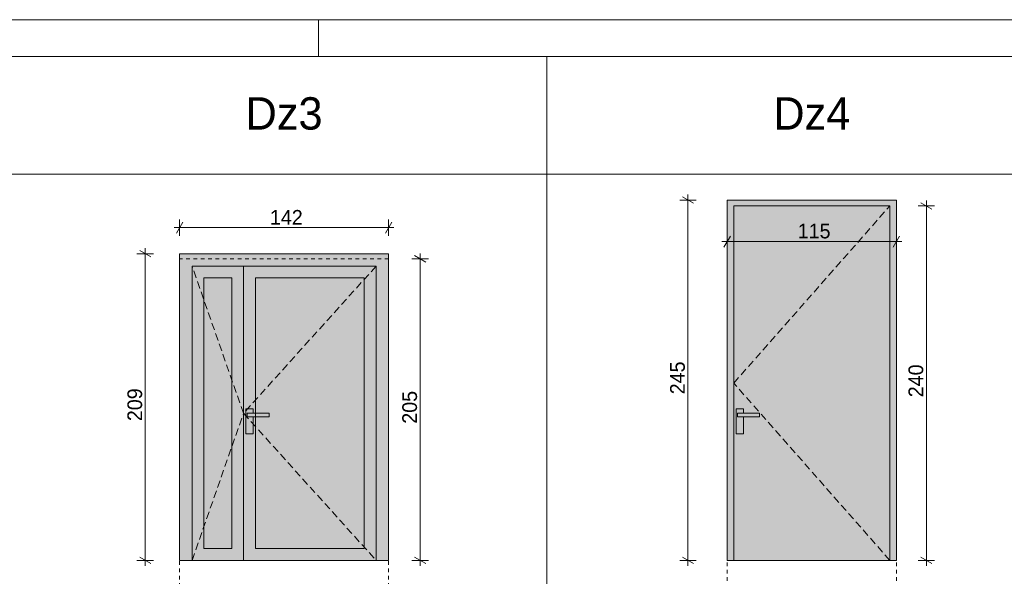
# Model space of a CAD drawing. Extents: x -11111 to 81789, y 5521 to 20371.
# Tile 12 of 13: x 70758 to 77447, y 16586 to 20371. Entities that reach past the tile are written whole.
import ezdxf

# ---------------------------------------------------------------- set-up
doc = ezdxf.new("R2010")
doc.units = 0
doc.header["$MEASUREMENT"] = 0
doc.linetypes.add('Hidden Line', pattern=[50, 25, -25])
doc.linetypes.add('Krawędzie ukryte', pattern=[75, 50, -25])
for name, color, linetype, lineweight in [('Arch drzwi_Nr_Pióra__21', 7, 'Continuous', 13), ('Arch okna_Nr_Pióra__5', 7, 'Continuous', 13), ('Arch opisy okien_Nr_Pióra__1', 7, 'Continuous', 25), ('Arch opisy_Nr_Pióra__21', 7, 'Continuous', 13), ('ARCH TABELA_Nr_Pióra__21', 7, 'Continuous', 13), ('Arch wymiary_Nr_Pióra__5', 7, 'Continuous', 13), ('INWENT. DRZWI_Nr_Pióra__21', 7, 'Continuous', 13), ('INWENT.ŚCIANY_Nr_Pióra__5', 7, 'Continuous', 13)]:
    doc.layers.add(name, color=color, linetype=linetype, lineweight=lineweight)
doc.layers.add('Arch okna_Nr_Pióra__82', color=7, linetype='Continuous', lineweight=20, true_color=0xaaaaaa)
doc.layers.add('Arch okna_Nr_Pióra__84', color=7, linetype='Continuous', lineweight=15, true_color=0x41c341)
doc.layers.add('Arch wymiary', color=7, linetype='Continuous')
doc.styles.add('GENERATED_STYLE_1', font='txt')
doc.styles.add('GENERATED_STYLE_3', font='txt')
doc.dimstyles.new('GENERATED_STYLE__1', dxfattribs={"dimtxt": 100, "dimasz": 57, "dimexe": 0.18, "dimexo": 0, "dimgap": 0.09, "dimtad": 1, "dimtih": 1, "dimtoh": 1, "dimdec": 0, "dimlfac": 0.1, "dimzin": 0, "dimdsep": 46, "dimtxsty": 'GENERATED_STYLE_1', "dimblk": 'ARROWHEAD_2', "dimblk1": 'ARROWHEAD_2', "dimblk2": 'ARROWHEAD_2', "dimcen": 0.09, "dimclrd": 7, "dimclre": 7, "dimclrt": 7, "dimadec": 0, "dimazin": 0, "dimtfac": 1, "dimtdec": 4, "dimtmove": 0, "dimatfit": 3, "dimfxl": 0, "dimtolj": 1, "dimtzin": 0, "dimarcsym": 0})
doc.dimstyles.new('GENERATED_STYLE__2', dxfattribs={"dimtxt": 100, "dimasz": 57, "dimexe": 0.18, "dimexo": 0, "dimgap": 0.09, "dimtad": 1, "dimdec": 0, "dimlfac": 0.1, "dimzin": 0, "dimdsep": 46, "dimtxsty": 'GENERATED_STYLE_1', "dimblk": 'ARROWHEAD_2', "dimblk1": 'ARROWHEAD_2', "dimblk2": 'ARROWHEAD_2', "dimcen": 0.09, "dimclrd": 7, "dimclre": 7, "dimclrt": 7, "dimadec": 0, "dimazin": 0, "dimtfac": 1, "dimtdec": 4, "dimtmove": 0, "dimatfit": 3, "dimfxl": 0, "dimtolj": 1, "dimtzin": 0, "dimarcsym": 0})

# ---------------------------------------------------------------- blocks, each defined once
blk = doc.blocks.new('*D130')
at = {"layer": 'Arch wymiary_Nr_Pióra__5', "linetype": 'Continuous'}
for p, q in [((71844.1, 18900.1), (71844.1, 19012.6)), ((73264.1, 18900.1), (73264.1, 19012.6)), ((71807.4, 18956.4), (71844.1, 18956.4)), ((71865.7, 18993.9), (71822.4, 18918.9)), ((71844.1, 18956.4), (73264.1, 18956.4)), ((73242.4, 18918.9), (73285.7, 18993.9)), ((73264.1, 18956.4), (73300.8, 18956.4))]:
    blk.add_line(p, q, dxfattribs=at)
at = {"layer": 'Arch wymiary_Nr_Pióra__5', "insert": (72458.1, 18976.4), "char_height": 100, "attachment_point": 7, "style": 'GENERATED_STYLE_1'}
blk.add_mtext('{142}', dxfattribs=at)
blk = doc.blocks.new('ARROWHEAD_2')
at = {"color": 0, "linetype": 'Continuous', "lineweight": 0}
for p, q in [((0, 0), (-1, 0)), ((-0.38, -0.66), (0.38, 0.66))]:
    blk.add_line(p, q, dxfattribs=at)
blk = doc.blocks.new('*D134')
at = {"layer": 'Arch wymiary_Nr_Pióra__5', "linetype": 'Continuous'}
for p, q in [((71648.8, 18757.7), (71573.8, 18801)), ((71611.3, 18779.3), (71611.3, 18816)), ((71667.5, 18779.3), (71555, 18779.3)), ((71611.3, 16694.3), (71611.3, 18779.3)), ((71667.5, 16694.3), (71555, 16694.3)), ((71573.8, 16716), (71648.8, 16672.7)), ((71611.3, 16657.7), (71611.3, 16694.3))]:
    blk.add_line(p, q, dxfattribs=at)
at = {"layer": 'Arch wymiary_Nr_Pióra__5', "insert": (71591.3, 17640.8), "char_height": 100, "attachment_point": 7, "rotation": 90, "style": 'GENERATED_STYLE_1'}
blk.add_mtext('{209}', dxfattribs=at)
blk = doc.blocks.new('*D135')
at = {"layer": 'Arch wymiary_Nr_Pióra__5', "linetype": 'Continuous'}
for p, q in [((73534.8, 18744.3), (73422.3, 18744.3)), ((73516.1, 18722.7), (73441.1, 18766)), ((73478.6, 18744.3), (73478.6, 18781)), ((73478.6, 16694.3), (73478.6, 18744.3)), ((73534.8, 16694.3), (73422.3, 16694.3)), ((73441.1, 16716), (73516.1, 16672.7)), ((73478.6, 16657.7), (73478.6, 16694.3))]:
    blk.add_line(p, q, dxfattribs=at)
at = {"layer": 'Arch wymiary_Nr_Pióra__5', "insert": (73458.6, 17623.3), "char_height": 100, "attachment_point": 7, "rotation": 90, "style": 'GENERATED_STYLE_1'}
blk.add_mtext('{205}', dxfattribs=at)
blk = doc.blocks.new('*D142')
at = {"layer": 'Arch wymiary_Nr_Pióra__5', "linetype": 'Continuous'}
for p, q in [((75354.1, 19144.3), (75241.6, 19144.3)), ((75335.3, 19122.7), (75260.3, 19166)), ((75297.8, 19144.3), (75297.8, 19181)), ((75297.8, 16694.3), (75297.8, 19144.3)), ((75354.1, 16694.3), (75241.6, 16694.3)), ((75260.3, 16716), (75335.3, 16672.7)), ((75297.8, 16657.7), (75297.8, 16694.3))]:
    blk.add_line(p, q, dxfattribs=at)
at = {"layer": 'Arch wymiary_Nr_Pióra__5', "insert": (75277.8, 17823.3), "char_height": 100, "attachment_point": 7, "rotation": 90, "style": 'GENERATED_STYLE_1'}
blk.add_mtext('{245}', dxfattribs=at)
blk = doc.blocks.new('*D143')
at = {"layer": 'Arch wymiary_Nr_Pióra__5', "linetype": 'Continuous'}
for p, q in [((76917.1, 19104.3), (76917.1, 19141)), ((76973.3, 19104.3), (76860.8, 19104.3)), ((76954.6, 19082.7), (76879.6, 19126)), ((76917.1, 16694.3), (76917.1, 19104.3)), ((76973.3, 16694.3), (76860.8, 16694.3)), ((76879.6, 16716), (76954.6, 16672.7)), ((76917.1, 16657.7), (76917.1, 16694.3))]:
    blk.add_line(p, q, dxfattribs=at)
at = {"layer": 'Arch wymiary_Nr_Pióra__5', "insert": (76897.1, 17803.3), "char_height": 100, "attachment_point": 7, "rotation": 90, "style": 'GENERATED_STYLE_1'}
blk.add_mtext('{240}', dxfattribs=at)
blk = doc.blocks.new('*D157')
at = {"layer": 'Arch wymiary_Nr_Pióra__5', "linetype": 'Continuous'}
for p, q in [((75527.4, 18862.1), (75564.1, 18862.1)), ((75585.7, 18899.6), (75542.4, 18824.6)), ((75564.1, 18805.9), (75564.1, 18918.4)), ((75564.1, 18862.1), (76714.1, 18862.1)), ((76692.4, 18824.6), (76735.7, 18899.6)), ((76714.1, 18805.9), (76714.1, 18918.4)), ((76714.1, 18862.1), (76750.8, 18862.1))]:
    blk.add_line(p, q, dxfattribs=at)
at = {"layer": 'Arch wymiary_Nr_Pióra__5', "insert": (76043.1, 18882.1), "char_height": 100, "attachment_point": 7, "style": 'GENERATED_STYLE_1'}
blk.add_mtext('{115}', dxfattribs=at)

msp = doc.modelspace()

# ---------------------------------------------------------------- hatches: boundary and pattern name
at = {"layer": 'Arch okna_Nr_Pióra__82', "linetype": 'Continuous'}
for points in [[(75564.1, 16694.3), (76714.1, 16694.3), (76714.1, 19144.3), (75564.1, 19144.3)], [(73099.1, 16774.3), (72359.1, 16774.3), (72359.1, 18614.3), (73099.1, 18614.3)]]:
    msp.add_hatch(color=256, dxfattribs=at).paths.add_polyline_path(points, flags=0)
h = msp.add_hatch(color=256, dxfattribs=at)
h.paths.add_polyline_path([(73264.1, 16694.3), (71844.1, 16694.3), (71844.1, 18779.3), (73264.1, 18779.3)], flags=0)
h.paths.add_polyline_path([(73099.1, 16774.3), (72359.1, 16774.3), (72359.1, 18614.3), (73099.1, 18614.3)], flags=0)
h.paths.add_polyline_path([(72199.1, 18614.3), (72009.1, 18614.3), (72009.1, 16774.3), (72199.1, 16774.3)], flags=0)
at = {"layer": 'Arch okna_Nr_Pióra__84', "linetype": 'Continuous', "lineweight": 0, "true_color": 0x206120}
msp.add_hatch(color=99, dxfattribs=at).paths.add_polyline_path([(72199.1, 18614.3), (72009.1, 18614.3), (72009.1, 16774.3), (72199.1, 16774.3)], flags=0)

# ---------------------------------------------------------------- linework, layer by layer
at = {"layer": 'Arch drzwi_Nr_Pióra__21', "linetype": 'Continuous'}
for p, q in [((72454.1, 17694.3), (72304.1, 17694.3)), ((72304.1, 17694.3), (72304.1, 17669.3)), ((72304.1, 17669.3), (72454.1, 17669.3)), ((72454.1, 17669.3), (72454.1, 17694.3)), ((75784.1, 17694.3), (75634.1, 17694.3)), ((75634.1, 17694.3), (75634.1, 17669.3)), ((75634.1, 17669.3), (75784.1, 17669.3)), ((75784.1, 17669.3), (75784.1, 17694.3))]:
    msp.add_line(p, q, dxfattribs=at)
at = {"layer": 'Arch okna_Nr_Pióra__5', "linetype": 'Krawędzie ukryte'}
for p, q in [((75609.1, 17899.3), (76669.1, 19104.3)), ((72279.1, 17694.3), (71929.1, 18694.3)), ((73179.1, 18694.3), (72279.1, 17694.3)), ((76669.1, 16694.3), (75609.1, 17899.3)), ((71929.1, 16694.3), (72279.1, 17694.3)), ((72279.1, 17694.3), (73179.1, 16694.3))]:
    msp.add_line(p, q, dxfattribs=at)
at = {"layer": 'Arch opisy_Nr_Pióra__21', "linetype": 'Continuous'}
for p, q in [((62389.1, 20120.6), (81539.1, 20120.6)), ((74339.1, 20120.6), (74339.1, 8676.2)), ((62389.1, 19320.6), (81539.1, 19320.6))]:
    msp.add_line(p, q, dxfattribs=at)
at = {"layer": 'ARCH TABELA_Nr_Pióra__21', "linetype": 'Continuous'}
for p, q in [((60889.1, 20370.6), (81789.1, 20370.6)), ((72789.1, 20120.6), (72789.1, 20370.6)), ((72789.1, 20120.6), (72789.1, 20370.6)), ((72789.1, 20120.6), (72789.1, 20370.6))]:
    msp.add_line(p, q, dxfattribs=at)
at = {"layer": 'INWENT. DRZWI_Nr_Pióra__21', "linetype": 'Continuous'}
for p, q in [((75609.1, 19104.3), (76669.1, 19104.3)), ((75609.1, 19104.3), (75609.1, 16694.3)), ((76669.1, 16694.3), (76669.1, 19104.3)), ((71844.1, 18779.3), (71844.1, 16694.3)), ((71844.1, 18779.3), (73264.1, 18779.3)), ((73264.1, 18779.3), (73264.1, 16694.3)), ((71929.1, 18694.3), (73179.1, 18694.3)), ((71929.1, 18694.3), (71929.1, 16694.3)), ((72279.1, 18694.3), (72279.1, 16694.3)), ((73179.1, 18694.3), (73179.1, 16694.3)), ((72009.1, 18614.3), (72199.1, 18614.3)), ((72009.1, 18614.3), (72009.1, 16774.3)), ((72199.1, 18614.3), (72199.1, 16774.3)), ((72359.1, 18614.3), (72359.1, 16774.3)), ((72359.1, 18614.3), (73099.1, 18614.3)), ((73099.1, 18614.3), (73099.1, 16774.3)), ((72294.1, 17724.3), (72344.1, 17724.3)), ((72294.1, 17554.3), (72294.1, 17724.3)), ((72344.1, 17694.3), (72344.1, 17724.3)), ((75624.1, 17724.3), (75674.1, 17724.3)), ((75624.1, 17554.3), (75624.1, 17724.3)), ((75674.1, 17694.3), (75674.1, 17724.3)), ((72344.1, 17554.3), (72344.1, 17669.3)), ((75674.1, 17554.3), (75674.1, 17669.3)), ((72344.1, 17554.3), (72294.1, 17554.3)), ((75674.1, 17554.3), (75624.1, 17554.3)), ((72199.1, 16774.3), (72009.1, 16774.3)), ((73099.1, 16774.3), (72359.1, 16774.3)), ((71844.1, 16694.3), (73264.1, 16694.3)), ((75564.1, 16694.3), (76714.1, 16694.3))]:
    msp.add_line(p, q, dxfattribs=at)
at = {"layer": 'INWENT.ŚCIANY_Nr_Pióra__5', "linetype": 'Continuous'}
for p, q in [((75564.1, 19144.3), (76714.1, 19144.3)), ((75564.1, 19144.3), (75564.1, 16694.3)), ((76714.1, 19144.3), (76714.1, 16694.3))]:
    msp.add_line(p, q, dxfattribs=at)
at = {"layer": 'INWENT.ŚCIANY_Nr_Pióra__5', "linetype": 'Hidden Line'}
for p, q in [((73264.1, 18744.3), (71844.1, 18744.3)), ((73264.1, 18744.3), (73264.1, 16694.3)), ((71844.1, 16064.3), (71844.1, 16694.3)), ((73264.1, 16064.3), (73264.1, 16694.3)), ((75564.1, 15654.3), (75564.1, 16694.3)), ((76714.1, 15654.3), (76714.1, 16694.3))]:
    msp.add_line(p, q, dxfattribs=at)

# ---------------------------------------------------------------- texts
at = {"layer": 'Arch opisy okien_Nr_Pióra__1', "linetype": 'Continuous', "char_height": 220, "attachment_point": 2, "style": 'GENERATED_STYLE_3'}
for s, insert in [('{Dz3}', (72554.1, 19843.2)), ('{Dz4}', (76139.1, 19843.2))]:
    msp.add_mtext(s, dxfattribs=dict(at, insert=insert))

# ---------------------------------------------------------------- dimensions: what is measured, and where the dimension line sits
at = {"layer": 'Arch wymiary', "linetype": 'Continuous'}
for base, p1, p2, picture, middle in [((75297.8, 16694.3), (75564.1, 16694.3), (75564.1, 19144.3), '*D142', (75227.8, 17937.2)), ((71611.2762521, 16694.3258888), (71844.0894051, 16694.3258888), (71844.0894051, 18779.3258888), '*D134', (71541.2762521, 17754.6543903)), ((73478.6, 16694.3), (73264.1, 16694.3), (73264.1, 18744.3), '*D135', (73408.6, 17737.2))]:
    dim = msp.add_linear_dim(base=base, p1=p1, p2=p2, angle=90, dimstyle='GENERATED_STYLE__2', dxfattribs=at)
    dim.commit()
    dim.dimension.update_dxf_attribs({"geometry": picture, "text_midpoint": middle})
for base, p1, p2, picture, middle in [((75564.1, 18862.1), (75564.1, 19144.3), (76714.1, 19144.3), '*D157', (76151.9, 18932.1)), ((71844.1, 18956.4), (71844.1, 18779.3), (73264.1, 18779.3), '*D130', (72571.9, 19026.4))]:
    dim = msp.add_linear_dim(base=base, p1=p1, p2=p2, dimstyle='GENERATED_STYLE__1', dxfattribs=at)
    dim.commit()
    dim.dimension.update_dxf_attribs({"geometry": picture, "text_midpoint": middle})
dim = msp.add_linear_dim(base=(76917.1, 16694.3), p1=(75609.1, 16694.3), p2=(75609.1, 19104.3), angle=90, text='240', dimstyle='GENERATED_STYLE__2', dxfattribs=at)
dim.commit()
dim.dimension.update_dxf_attribs({"geometry": '*D143', "text_midpoint": (76847.1, 17917.2)})

doc.saveas('drawing.dxf')
